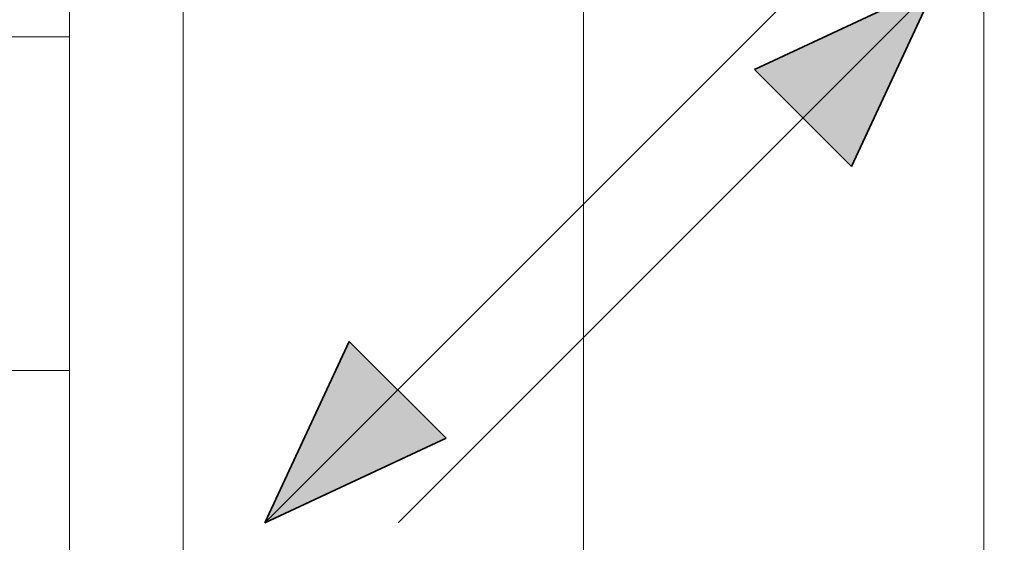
# Model space of a CAD drawing. Extents: x -208 to 552, y -140 to 454.
# Tile 26 of 47: x 238.08 to 252.83, y 150.74 to 158.57. Entities that reach past the tile are written whole.
import ezdxf

# ---------------------------------------------------------------- set-up
doc = ezdxf.new("R2010")
doc.units = 0
doc.layers.get('0').update_dxf_attribs({"lineweight": 35})
doc.layers.add('5_DG-SCHRAFF-FILL', color=7, linetype='Continuous', lineweight=25)
for name, color, linetype, lineweight, true_color in [('H_Ruecklauf', 5, 'Continuous', 35, 0x0000ff), ('H_Ruecklauf_Beschriftung', 5, 'Continuous', 18, 0x0000ff), ('H_Vorlauf', 1, 'Continuous', 35, 0xff0000)]:
    doc.layers.add(name, color=color, linetype=linetype, lineweight=lineweight, true_color=true_color)

# ---------------------------------------------------------------- blocks, each defined once
blk = doc.blocks.new('Referenz-A06HSU36NL', base_point=(-177.958, -120.344))
at = {"layer": '5_DG-SCHRAFF-FILL', "color": 0, "lineweight": 13}
for p, q in [((240.526, 132.342), (240.526, 167.084)), ((246.526, 132.342), (246.526, 167.084)), ((252.526, 132.342), (252.526, 167.084))]:
    blk.add_line(p, q, dxfattribs=at)
blk = doc.blocks.new('Steigleitung Heizung-A06HSU4CNL', base_point=(243.748, 151.033))
at = {"color": 0, "lineweight": -2}
for p, q in [((251.807, 159.093), (243.748, 151.033)), ((249.088, 157.825), (251.807, 159.093)), ((250.54, 156.374), (251.807, 159.093)), ((250.54, 156.374), (249.088, 157.825))]:
    blk.add_line(p, q, dxfattribs=at)
blk.add_circle((252.232, 159.517), 0.6, dxfattribs=at)
blk.add_solid([(249.088, 157.825), (251.807, 159.093), (250.54, 156.374)], dxfattribs=at)
blk = doc.blocks.new('Steigleitung Heizung-A06HSU4ENL', base_point=(241.748, 151.033))
at = {"color": 0, "lineweight": -2}
for p, q in [((249.807, 159.093), (241.748, 151.033)), ((243.015, 153.752), (241.748, 151.033)), ((243.015, 153.752), (244.466, 152.301)), ((244.466, 152.301), (241.748, 151.033))]:
    blk.add_line(p, q, dxfattribs=at)
blk.add_circle((250.232, 159.517), 0.6, dxfattribs=at)
blk.add_solid([(244.466, 152.301), (241.748, 151.033), (243.015, 153.752)], dxfattribs=at)
blk = doc.blocks.new('Bauteilbeschriftung-A06HSU6CNL', base_point=(202.968, 143.316))
at = {"color": 0, "lineweight": -2}
for p, q in [((238.821, 163.316), (238.821, 143.316)), ((202.968, 158.316), (238.821, 158.316)), ((202.968, 153.316), (238.821, 153.316))]:
    blk.add_line(p, q, dxfattribs=at)

msp = doc.modelspace()

# ---------------------------------------------------------------- block references
at = {"color": 251, "lineweight": 25, "ltscale": 0.25, "true_color": 0x585858}
msp.add_blockref('Referenz-A06HSU36NL', (-177.958, -120.344), dxfattribs=at)
at = {"layer": 'H_Ruecklauf', "ltscale": 0.35}
msp.add_blockref('Steigleitung Heizung-A06HSU4ENL', (241.748, 151.033), dxfattribs=at)
at = {"layer": 'H_Ruecklauf_Beschriftung', "ltscale": 0.18}
msp.add_blockref('Bauteilbeschriftung-A06HSU6CNL', (202.968, 143.316), dxfattribs=at)
at = {"layer": 'H_Vorlauf', "ltscale": 0.35}
msp.add_blockref('Steigleitung Heizung-A06HSU4CNL', (243.748, 151.033), dxfattribs=at)

doc.saveas('drawing.dxf')
